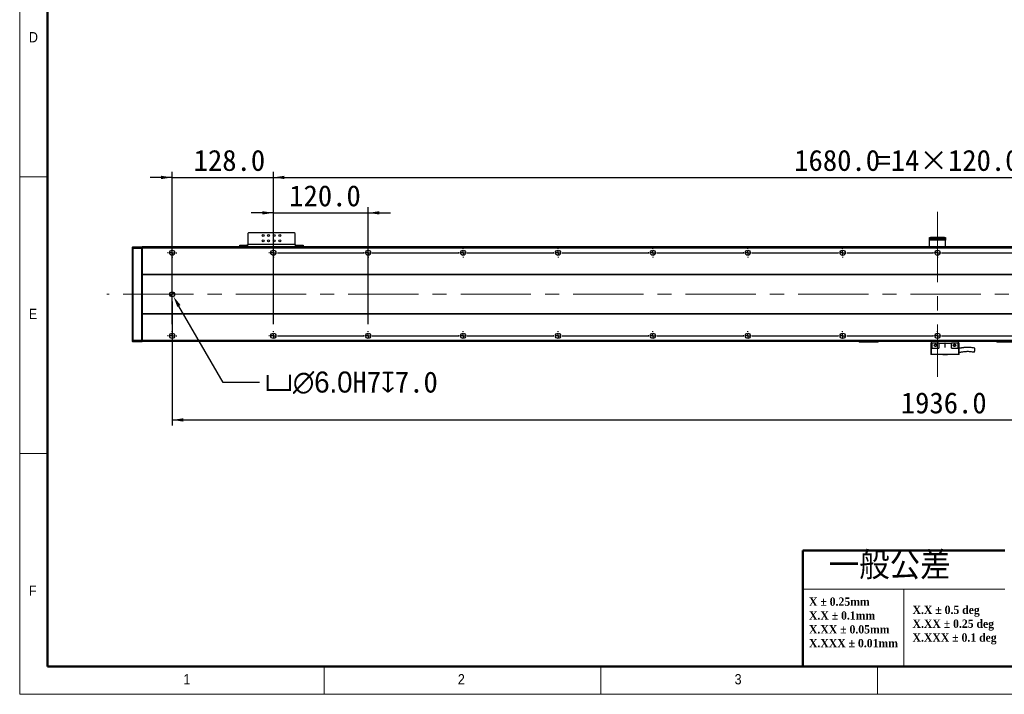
# Model space of a CAD drawing. Header units: millimetres. Extents: x 35 to 2905, y 35 to 2044.
# Tile 1 of 6: x 35 to 1280, y 35 to 888. Entities that reach past the tile are written whole.
import ezdxf

# ---------------------------------------------------------------- set-up
doc = ezdxf.new("R2010")
doc.units = ezdxf.units.MM
doc.header["$LTSCALE"] = 7
doc.header["$PDSIZE"] = -1
doc.linetypes.add('CENTERX2', pattern=[20.32, 12.7, -2.54, 2.54, -2.54])
doc.layers.add('DIMNS', color=7, linetype='Continuous')
doc.styles.add('SLDTEXTSTYLE1', font='Gothic.ttf', dxfattribs={"width": 0.913})
doc.styles.add('SLDTEXTSTYLE2', font='timesbd.ttf', dxfattribs={"width": 0.933})
doc.styles.add('SLDTEXTSTYLE4', font='txt', dxfattribs={"bigfont": 'bigfont'})
doc.styles.add('SLDTEXTSTYLE8', font='txt')
doc.dimstyles.new('SLDDIMSTYLE0', dxfattribs={"dimtxt": 26.6, "dimasz": 14, "dimexe": 0, "dimexo": 0.0625, "dimgap": 6.65, "dimtad": 2, "dimdec": 1, "dimrnd": 1e-09, "dimzin": 4, "dimdsep": 46, "dimtxsty": 'SLDTEXTSTYLE8', "dimsah": 1, "dimcen": 0.09, "dimadec": 0, "dimazin": 1, "dimtfac": 1, "dimtdec": 1, "dimtofl": 0, "dimtmove": 0, "dimatfit": 3, "dimfxl": 0, "dimfrac": 2, "dimtolj": 1, "dimtzin": 12, "dimarcsym": 0})
doc.dimstyles.new('SLDDIMSTYLE1', dxfattribs={"dimtxt": 26.6, "dimasz": 14, "dimexe": 0, "dimexo": 0.0625, "dimgap": 6.65, "dimtad": 2, "dimdec": 1, "dimrnd": 1e-09, "dimzin": 4, "dimdsep": 46, "dimtxsty": 'SLDTEXTSTYLE8', "dimsah": 1, "dimcen": 0.09, "dimadec": 0, "dimazin": 1, "dimtfac": 1, "dimtdec": 1, "dimtmove": 0, "dimatfit": 0, "dimfxl": 0, "dimfrac": 2, "dimtolj": 1, "dimtzin": 12, "dimarcsym": 0})
doc.dimstyles.new('SLDDIMSTYLE4', dxfattribs={"dimtxt": 26.6, "dimasz": 14, "dimexe": 0, "dimexo": 0.0625, "dimgap": 6.65, "dimtad": 0, "dimtih": 1, "dimtoh": 1, "dimdec": 1, "dimrnd": 1e-09, "dimzin": 4, "dimdsep": 46, "dimtxsty": 'SLDTEXTSTYLE8', "dimsah": 1, "dimcen": 0, "dimadec": 0, "dimazin": 1, "dimtfac": 1, "dimtdec": 1, "dimtofl": 0, "dimtmove": 0, "dimatfit": 3, "dimfxl": 0, "dimfrac": 2, "dimtolj": 1, "dimtzin": 12, "dimarcsym": 0})

# ---------------------------------------------------------------- blocks, each defined once
blk = doc.blocks.new('SW_NOTE_0')
at = {"color": 0, "linetype": 'Continuous', "lineweight": 0, "char_height": 10.5, "attachment_point": 1, "style": 'SLDTEXTSTYLE2'}
for s, insert in [('X.X ± 0.5 deg', (0, 13.8)), ('X.XX ± 0.25 deg', (0, -3.7)), ('X.XXX ± 0.1 deg', (0, -21.2))]:
    blk.add_mtext(s, dxfattribs=dict(at, insert=insert))
blk = doc.blocks.new('SW_NOTE_1')
at = {"color": 0, "linetype": 'Continuous', "lineweight": 0, "char_height": 10.5, "attachment_point": 1, "style": 'SLDTEXTSTYLE2'}
for s, insert in [('X ± 0.25mm ', (0, 13.8)), ('X.X ± 0.1mm', (0, -3.7))]:
    blk.add_mtext(s, dxfattribs=dict(at, insert=insert))
blk = doc.blocks.new('SW_NOTE_2')
at = {"color": 0, "linetype": 'Continuous', "lineweight": 0, "char_height": 10.5, "attachment_point": 1, "style": 'SLDTEXTSTYLE2'}
for s, insert in [('X.XX ± 0.05mm', (0, 13.8)), ('X.XXX ± 0.01mm', (0, -3.7))]:
    blk.add_mtext(s, dxfattribs=dict(at, insert=insert))
blk = doc.blocks.new('_D_13')
at = {"layer": 'DIMNS'}
for p, q in [((227.9, 532), (227.9, 375)), ((2163.9, 526.4), (2163.9, 375)), ((227.9, 382), (2163.9, 382))]:
    blk.add_line(p, q, dxfattribs=at)
for points in [[(227.9, 382), (241.9, 379.9), (241.9, 384.1)], [(2163.9, 382), (2149.9, 384.1), (2149.9, 379.9)]]:
    blk.add_solid(points, dxfattribs=at)
at = {"layer": 'DIMNS', "insert": (1149.4, 416.9), "char_height": 26.6, "attachment_point": 1, "style": 'SLDTEXTSTYLE8'}
blk.add_mtext('1936.0', dxfattribs=at)
blk = doc.blocks.new('_D_15')
at = {"layer": 'Defpoints', "color": 0}
for p in [(226.4, 543.5), (229.4, 538.3)]:
    blk.add_point(p, dxfattribs=at)
at = {"layer": 'DIMNS', "color": 0, "lineweight": -2}
for p, q in [((292.2, 429.4), (236.4, 526.1)), ((338.4, 429.4), (292.2, 429.4))]:
    blk.add_line(p, q, dxfattribs=at)
at = {"layer": 'DIMNS', "color": 0}
blk.add_solid([(238.4, 527.3), (234.3, 525), (229.4, 538.3)], dxfattribs=at)
at = {"layer": 'DIMNS', "color": 0, "insert": (345.1, 443.2), "char_height": 26.6, "attachment_point": 1, "style": 'SLDTEXTSTYLE8'}
blk.add_mtext('\\A1;{\\fGDT|b0|i0|c134|p2;v\\fMS PGothic|b0|i0|c128|p34;∅6.0}H7{\\fGDT|b0|i0|c134|p2;x}7.0', dxfattribs=at)
blk = doc.blocks.new('_D_18')
at = {"layer": 'DIMNS'}
for p, q in [((355.9, 608.1), (355.9, 695.7)), ((355.9, 688.7), (2035.9, 688.7)), ((2035.9, 608.1), (2035.9, 695.7))]:
    blk.add_line(p, q, dxfattribs=at)
for points in [[(355.9, 688.7), (369.9, 686.6), (369.9, 690.8)], [(2035.9, 688.7), (2021.9, 690.8), (2021.9, 686.6)]]:
    blk.add_solid(points, dxfattribs=at)
at = {"layer": 'DIMNS', "char_height": 26.6, "attachment_point": 1, "style": 'SLDTEXTSTYLE8'}
for s, insert in [('1680.0', (1014.6, 723.6)), ('=14×120.0(PITCH)', (1118.6, 723.6))]:
    blk.add_mtext(s, dxfattribs=dict(at, insert=insert))
blk = doc.blocks.new('_D_19')
at = {"layer": 'DIMNS'}
for p, q in [((227.9, 688.7), (199.9, 688.7)), ((227.9, 503.1), (227.9, 695.7)), ((227.9, 688.7), (355.9, 688.7)), ((355.9, 503.1), (355.9, 695.7)), ((355.9, 688.7), (383.9, 688.7))]:
    blk.add_line(p, q, dxfattribs=at)
for points in [[(227.9, 688.7), (213.9, 690.8), (213.9, 686.6)], [(355.9, 688.7), (369.9, 686.6), (369.9, 690.8)]]:
    blk.add_solid(points, dxfattribs=at)
at = {"layer": 'DIMNS', "insert": (255, 723.6), "char_height": 26.6, "attachment_point": 1, "style": 'SLDTEXTSTYLE8'}
blk.add_mtext('128.0', dxfattribs=at)
blk = doc.blocks.new('_D_21')
at = {"layer": 'DIMNS'}
for p, q in [((355.9, 503.1), (355.9, 650.9)), ((475.9, 503.1), (475.9, 650.9)), ((355.9, 643.9), (327.9, 643.9)), ((355.9, 643.9), (475.9, 643.9)), ((475.9, 643.9), (503.9, 643.9))]:
    blk.add_line(p, q, dxfattribs=at)
for points in [[(355.9, 643.9), (341.9, 646), (341.9, 641.8)], [(475.9, 643.9), (489.9, 641.8), (489.9, 646)]]:
    blk.add_solid(points, dxfattribs=at)
at = {"layer": 'DIMNS', "insert": (375.9, 678.8), "char_height": 26.6, "attachment_point": 1, "style": 'SLDTEXTSTYLE8'}
blk.add_mtext('120.0', dxfattribs=at)
blk = doc.blocks.new('SW_CENTERMARKSYMBOL_1')
at = {"layer": 'DIMNS', "color": 0}
for p, q in [((-5.08, 105), (-5.84, 105)), ((0, 105), (-2.54, 105)), ((0, 110.08), (0, 110.84)), ((0, 105), (0, 107.54)), ((0, 105), (0, 102.46)), ((0, 105), (2.54, 105)), ((0, 99.92), (0, 99.16)), ((5.08, 105), (5.84, 105)), ((242.92, 105), (242.16, 105)), ((248, 105), (245.46, 105)), ((248, 110.08), (248, 110.84)), ((248, 105), (248, 107.54)), ((248, 105), (248, 102.46)), ((248, 105), (250.54, 105)), ((248, 99.92), (248, 99.16)), ((253.08, 105), (253.84, 105)), ((-5.08, 0), (-5.84, 0)), ((0, 0), (-2.54, 0)), ((0, 5.08), (0, 5.84)), ((0, 0), (0, 2.54)), ((0, 0), (0, -2.54)), ((0, 0), (2.54, 0)), ((5.08, 0), (5.84, 0)), ((0, -5.08), (0, -5.84))]:
    blk.add_line(p, q, dxfattribs=at)
blk = doc.blocks.new('SW_CENTERMARKSYMBOL_2')
at = {"layer": 'DIMNS', "color": 0}
for p, q in [((-125.08, 0), (-125.84, 0)), ((-120, 0), (-122.54, 0)), ((-120, 5.08), (-120, 5.84)), ((-120, 0), (-120, 2.54)), ((-120, 0), (-120, -2.54)), ((-120, 0), (-117.46, 0)), ((-114.92, 0), (-5.08, 0)), ((-5.08, 0), (-5.84, 0)), ((0, 0), (-2.54, 0)), ((0, 0), (-2.54, 0)), ((0, 5.08), (0, 5.84)), ((0, 0), (0, 2.54)), ((0, 0), (0, 2.54)), ((0, 0), (0, -2.54)), ((0, 0), (2.54, 0)), ((0, 0), (0, -2.54)), ((0, 0), (2.54, 0)), ((5.08, 0), (5.84, 0)), ((5.08, 0), (114.92, 0)), ((114.92, 0), (114.16, 0)), ((120, 0), (117.46, 0)), ((120, 0), (117.46, 0)), ((120, 0), (117.46, 0)), ((120, 5.08), (120, 5.84)), ((120, 0), (120, 2.54)), ((120, 0), (120, 2.54)), ((120, 0), (120, 2.54)), ((120, 0), (120, -2.54)), ((120, 0), (122.54, 0)), ((120, 0), (120, -2.54)), ((120, 0), (122.54, 0)), ((120, 0), (120, -2.54)), ((120, 0), (122.54, 0)), ((125.08, 0), (125.84, 0)), ((125.08, 0), (234.92, 0)), ((234.92, 0), (234.16, 0)), ((240, 0), (237.46, 0)), ((240, 0), (237.46, 0)), ((240, 0), (237.46, 0)), ((240, 0), (237.46, 0)), ((240, 5.08), (240, 5.84)), ((240, 0), (240, 2.54)), ((240, 0), (240, 2.54)), ((240, 0), (240, 2.54)), ((240, 0), (240, 2.54)), ((240, 0), (240, -2.54)), ((240, 0), (242.54, 0)), ((240, 0), (240, -2.54)), ((240, 0), (242.54, 0)), ((240, 0), (240, -2.54)), ((240, 0), (242.54, 0)), ((240, 0), (240, -2.54)), ((240, 0), (242.54, 0)), ((245.08, 0), (245.84, 0)), ((245.08, 0), (354.92, 0)), ((354.92, 0), (354.16, 0)), ((360, 0), (357.46, 0)), ((360, 0), (357.46, 0)), ((360, 0), (357.46, 0)), ((360, 0), (357.46, 0)), ((360, 0), (357.46, 0)), ((360, 5.08), (360, 5.84)), ((360, 0), (360, 2.54)), ((360, 0), (360, 2.54)), ((360, 0), (360, 2.54)), ((360, 0), (360, 2.54)), ((360, 0), (360, 2.54)), ((360, 0), (360, -2.54)), ((360, 0), (362.54, 0)), ((360, 0), (360, -2.54)), ((360, 0), (362.54, 0)), ((360, 0), (360, -2.54)), ((360, 0), (362.54, 0)), ((360, 0), (360, -2.54)), ((360, 0), (362.54, 0)), ((360, 0), (360, -2.54)), ((360, 0), (362.54, 0)), ((365.08, 0), (365.84, 0)), ((365.08, 0), (474.92, 0)), ((474.92, 0), (474.16, 0)), ((480, 0), (477.46, 0)), ((480, 0), (477.46, 0)), ((480, 0), (477.46, 0)), ((480, 0), (477.46, 0)), ((480, 0), (477.46, 0)), ((480, 0), (477.46, 0)), ((480, 5.08), (480, 5.84)), ((480, 0), (480, 2.54)), ((480, 0), (480, 2.54)), ((480, 0), (480, 2.54)), ((480, 0), (480, 2.54)), ((480, 0), (480, 2.54)), ((480, 0), (480, 2.54)), ((480, 0), (480, -2.54)), ((480, 0), (482.54, 0)), ((480, 0), (480, -2.54)), ((480, 0), (482.54, 0)), ((480, 0), (480, -2.54)), ((480, 0), (482.54, 0)), ((480, 0), (480, -2.54)), ((480, 0), (482.54, 0)), ((480, 0), (480, -2.54)), ((480, 0), (482.54, 0)), ((480, 0), (480, -2.54)), ((480, 0), (482.54, 0)), ((485.08, 0), (485.84, 0)), ((485.08, 0), (594.92, 0)), ((594.92, 0), (594.16, 0)), ((600, 0), (597.46, 0)), ((600, 0), (597.46, 0)), ((600, 0), (597.46, 0)), ((600, 0), (597.46, 0)), ((600, 0), (597.46, 0)), ((600, 0), (597.46, 0)), ((600, 0), (597.46, 0)), ((600, 5.08), (600, 5.84)), ((600, 0), (600, 2.54)), ((600, 0), (600, 2.54)), ((600, 0), (600, 2.54)), ((600, 0), (600, 2.54)), ((600, 0), (600, 2.54)), ((600, 0), (600, 2.54)), ((600, 0), (600, 2.54)), ((600, 0), (600, -2.54)), ((600, 0), (602.54, 0)), ((600, 0), (600, -2.54)), ((600, 0), (602.54, 0)), ((600, 0), (600, -2.54)), ((600, 0), (602.54, 0)), ((600, 0), (600, -2.54)), ((600, 0), (602.54, 0)), ((600, 0), (600, -2.54)), ((600, 0), (602.54, 0)), ((600, 0), (600, -2.54)), ((600, 0), (602.54, 0)), ((600, 0), (600, -2.54)), ((600, 0), (602.54, 0)), ((605.08, 0), (605.84, 0)), ((605.08, 0), (714.92, 0)), ((714.92, 0), (714.16, 0)), ((720, 0), (717.46, 0)), ((720, 0), (717.46, 0)), ((720, 0), (717.46, 0)), ((720, 0), (717.46, 0)), ((720, 0), (717.46, 0)), ((720, 0), (717.46, 0)), ((720, 0), (717.46, 0)), ((720, 0), (717.46, 0)), ((720, 5.08), (720, 5.84)), ((720, 0), (720, 2.54)), ((720, 0), (720, 2.54)), ((720, 0), (720, 2.54)), ((720, 0), (720, 2.54)), ((720, 0), (720, 2.54)), ((720, 0), (720, 2.54)), ((720, 0), (720, 2.54)), ((720, 0), (720, 2.54)), ((720, 0), (720, -2.54)), ((720, 0), (722.54, 0)), ((720, 0), (720, -2.54)), ((720, 0), (722.54, 0)), ((720, 0), (720, -2.54)), ((720, 0), (722.54, 0)), ((720, 0), (720, -2.54)), ((720, 0), (722.54, 0)), ((720, 0), (720, -2.54)), ((720, 0), (722.54, 0)), ((720, 0), (720, -2.54)), ((720, 0), (722.54, 0)), ((720, 0), (720, -2.54)), ((720, 0), (722.54, 0)), ((720, 0), (720, -2.54)), ((720, 0), (722.54, 0)), ((725.08, 0), (725.84, 0)), ((725.08, 0), (834.92, 0)), ((-120, -5.08), (-120, -5.84)), ((0, -5.08), (0, -5.84)), ((120, -5.08), (120, -5.84)), ((240, -5.08), (240, -5.84)), ((360, -5.08), (360, -5.84)), ((480, -5.08), (480, -5.84)), ((600, -5.08), (600, -5.84)), ((720, -5.08), (720, -5.84))]:
    blk.add_line(p, q, dxfattribs=at)
blk = doc.blocks.new('SW_CENTERMARKSYMBOL_3')
at = {"layer": 'DIMNS', "color": 0}
for p, q in [((-245.08, 0), (-245.84, 0)), ((-240, 0), (-242.54, 0)), ((-240, 5.08), (-240, 5.84)), ((-240, 0), (-240, 2.54)), ((-240, 0), (-240, -2.54)), ((-240, 0), (-237.46, 0)), ((-234.92, 0), (-125.08, 0)), ((-125.08, 0), (-125.84, 0)), ((-120, 0), (-122.54, 0)), ((-120, 0), (-122.54, 0)), ((-120, 5.08), (-120, 5.84)), ((-120, 0), (-120, 2.54)), ((-120, 0), (-120, 2.54)), ((-120, 0), (-120, -2.54)), ((-120, 0), (-117.46, 0)), ((-120, 0), (-120, -2.54)), ((-120, 0), (-117.46, 0)), ((-114.92, 0), (-114.16, 0)), ((-114.92, 0), (-5.08, 0)), ((-5.08, 0), (-5.84, 0)), ((0, 0), (-2.54, 0)), ((0, 0), (-2.54, 0)), ((0, 0), (-2.54, 0)), ((0, 5.08), (0, 5.84)), ((0, 0), (0, 2.54)), ((0, 0), (0, 2.54)), ((0, 0), (0, 2.54)), ((0, 0), (0, -2.54)), ((0, 0), (2.54, 0)), ((0, 0), (0, -2.54)), ((0, 0), (2.54, 0)), ((0, 0), (0, -2.54)), ((0, 0), (2.54, 0)), ((5.08, 0), (5.84, 0)), ((5.08, 0), (114.92, 0)), ((114.92, 0), (114.16, 0)), ((120, 0), (117.46, 0)), ((120, 0), (117.46, 0)), ((120, 0), (117.46, 0)), ((120, 0), (117.46, 0)), ((120, 5.08), (120, 5.84)), ((120, 0), (120, 2.54)), ((120, 0), (120, 2.54)), ((120, 0), (120, 2.54)), ((120, 0), (120, 2.54)), ((120, 0), (120, -2.54)), ((120, 0), (122.54, 0)), ((120, 0), (120, -2.54)), ((120, 0), (122.54, 0)), ((120, 0), (120, -2.54)), ((120, 0), (122.54, 0)), ((120, 0), (120, -2.54)), ((120, 0), (122.54, 0)), ((125.08, 0), (125.84, 0)), ((125.08, 0), (234.92, 0)), ((234.92, 0), (234.16, 0)), ((240, 0), (237.46, 0)), ((240, 0), (237.46, 0)), ((240, 0), (237.46, 0)), ((240, 0), (237.46, 0)), ((240, 0), (237.46, 0)), ((240, 5.08), (240, 5.84)), ((240, 0), (240, 2.54)), ((240, 0), (240, 2.54)), ((240, 0), (240, 2.54)), ((240, 0), (240, 2.54)), ((240, 0), (240, 2.54)), ((240, 0), (240, -2.54)), ((240, 0), (242.54, 0)), ((240, 0), (240, -2.54)), ((240, 0), (242.54, 0)), ((240, 0), (240, -2.54)), ((240, 0), (242.54, 0)), ((240, 0), (240, -2.54)), ((240, 0), (242.54, 0)), ((240, 0), (240, -2.54)), ((240, 0), (242.54, 0)), ((245.08, 0), (245.84, 0)), ((245.08, 0), (354.92, 0)), ((354.92, 0), (354.16, 0)), ((360, 0), (357.46, 0)), ((360, 0), (357.46, 0)), ((360, 0), (357.46, 0)), ((360, 0), (357.46, 0)), ((360, 0), (357.46, 0)), ((360, 0), (357.46, 0)), ((360, 5.08), (360, 5.84)), ((360, 0), (360, 2.54)), ((360, 0), (360, 2.54)), ((360, 0), (360, 2.54)), ((360, 0), (360, 2.54)), ((360, 0), (360, 2.54)), ((360, 0), (360, 2.54)), ((360, 0), (360, -2.54)), ((360, 0), (362.54, 0)), ((360, 0), (360, -2.54)), ((360, 0), (362.54, 0)), ((360, 0), (360, -2.54)), ((360, 0), (362.54, 0)), ((360, 0), (360, -2.54)), ((360, 0), (362.54, 0)), ((360, 0), (360, -2.54)), ((360, 0), (362.54, 0)), ((360, 0), (360, -2.54)), ((360, 0), (362.54, 0)), ((365.08, 0), (365.84, 0)), ((365.08, 0), (474.92, 0)), ((474.92, 0), (474.16, 0)), ((480, 0), (477.46, 0)), ((480, 0), (477.46, 0)), ((480, 0), (477.46, 0)), ((480, 0), (477.46, 0)), ((480, 0), (477.46, 0)), ((480, 0), (477.46, 0)), ((480, 0), (477.46, 0)), ((480, 5.08), (480, 5.84)), ((480, 0), (480, 2.54)), ((480, 0), (480, 2.54)), ((480, 0), (480, 2.54)), ((480, 0), (480, 2.54)), ((480, 0), (480, 2.54)), ((480, 0), (480, 2.54)), ((480, 0), (480, 2.54)), ((480, 0), (480, -2.54)), ((480, 0), (482.54, 0)), ((480, 0), (480, -2.54)), ((480, 0), (482.54, 0)), ((480, 0), (480, -2.54)), ((480, 0), (482.54, 0)), ((480, 0), (480, -2.54)), ((480, 0), (482.54, 0)), ((480, 0), (480, -2.54)), ((480, 0), (482.54, 0)), ((480, 0), (480, -2.54)), ((480, 0), (482.54, 0)), ((480, 0), (480, -2.54)), ((480, 0), (482.54, 0)), ((485.08, 0), (485.84, 0)), ((485.08, 0), (594.92, 0)), ((594.92, 0), (594.16, 0)), ((600, 0), (597.46, 0)), ((600, 0), (597.46, 0)), ((600, 0), (597.46, 0)), ((600, 0), (597.46, 0)), ((600, 0), (597.46, 0)), ((600, 0), (597.46, 0)), ((600, 0), (597.46, 0)), ((600, 0), (597.46, 0)), ((600, 5.08), (600, 5.84)), ((600, 0), (600, 2.54)), ((600, 0), (600, 2.54)), ((600, 0), (600, 2.54)), ((600, 0), (600, 2.54)), ((600, 0), (600, 2.54)), ((600, 0), (600, 2.54)), ((600, 0), (600, 2.54)), ((600, 0), (600, 2.54)), ((600, 0), (600, -2.54)), ((600, 0), (602.54, 0)), ((600, 0), (600, -2.54)), ((600, 0), (602.54, 0)), ((600, 0), (600, -2.54)), ((600, 0), (602.54, 0)), ((600, 0), (600, -2.54)), ((600, 0), (602.54, 0)), ((600, 0), (600, -2.54)), ((600, 0), (602.54, 0)), ((600, 0), (600, -2.54)), ((600, 0), (602.54, 0)), ((600, 0), (600, -2.54)), ((600, 0), (602.54, 0)), ((600, 0), (600, -2.54)), ((600, 0), (602.54, 0)), ((605.08, 0), (605.84, 0)), ((605.08, 0), (714.92, 0)), ((-240, -5.08), (-240, -5.84)), ((-120, -5.08), (-120, -5.84)), ((0, -5.08), (0, -5.84)), ((120, -5.08), (120, -5.84)), ((240, -5.08), (240, -5.84)), ((360, -5.08), (360, -5.84)), ((480, -5.08), (480, -5.84)), ((600, -5.08), (600, -5.84))]:
    blk.add_line(p, q, dxfattribs=at)
blk = doc.blocks.new('SW_DOWELSYMBOL_0')
at = {"linetype": 'Continuous', "lineweight": 18}
h = blk.add_hatch(color=0, dxfattribs=at)
edge = h.paths.add_edge_path(flags=0)
edge.add_arc((0, 0), 3, 180, 270)
edge.add_line((0, -3), (0, 0))
edge.add_line((0, 0), (-3, 0))
h = blk.add_hatch(color=0, dxfattribs=at)
edge = h.paths.add_edge_path(flags=0)
edge.add_arc((0, 0), 3, 0, 90)
edge.add_line((0, 3), (0, 0))
edge.add_line((0, 0), (3, 0))
at = {"layer": 'DIMNS', "color": 0}
blk.add_circle((0, 0), 3, dxfattribs=at)

msp = doc.modelspace()

# ---------------------------------------------------------------- linework, layer by layer
at = {"color": 7, "linetype": 'Continuous', "lineweight": 18}
for p, q in [((35, 2044), (35, 35)), ((70, 2009), (70, 70)), ((35, 689.5), (70, 689.5)), ((70, 339.5), (35, 339.5)), ((1281, 168), (1025.29, 168)), ((1153.14, 168), (1153.14, 70)), ((70, 70), (2870, 70)), ((420, 35), (420, 70)), ((770, 70), (770, 35)), ((861, 70), (2870, 70)), ((1120, 35), (1120, 70)), ((35, 35), (2905, 35))]:
    msp.add_line(p, q, dxfattribs=at)
at = {"color": 7, "linetype": 'Continuous', "lineweight": 50}
for p, q in [((70, 2009), (70, 70)), ((1025.29, 217), (1025.29, 70)), ((1025.29, 217), (1281, 217)), ((70, 70), (2870, 70))]:
    msp.add_line(p, q, dxfattribs=at)
at = {"color": 7, "linetype": 'Continuous', "lineweight": 25}
for p, q in [((324.35, 618.66), (323.35, 617.66)), ((323.35, 617.66), (323.35, 603.86)), ((382.35, 618.66), (324.35, 618.66)), ((383.35, 617.66), (382.35, 618.66)), ((383.35, 603.86), (383.35, 617.66)), ((1185.85, 610.86), (1185.85, 612.86)), ((1185.85, 612.86), (1186.85, 612.86)), ((1186.85, 610.86), (1185.85, 610.86)), ((1185.85, 609.36), (1185.85, 610.86)), ((1186.85, 612.86), (1186.85, 610.86)), ((1204.85, 612.86), (1186.85, 612.86)), ((1204.85, 610.86), (1186.85, 610.86)), ((1204.85, 610.86), (1204.85, 612.86)), ((1204.85, 612.86), (1205.85, 612.86)), ((1205.85, 610.86), (1204.85, 610.86)), ((1205.85, 612.86), (1205.85, 610.86)), ((1205.85, 610.86), (1205.85, 609.36)), ((177.85, 600.56), (178.15, 600.86)), ((177.85, 598.73), (177.85, 600.56)), ((177.85, 598.73), (178.15, 598.86)), ((177.85, 482.98), (177.85, 598.73)), ((178.15, 600.86), (178.15, 598.86)), ((178.15, 600.86), (189.55, 600.86)), ((178.15, 598.86), (178.15, 482.86)), ((189.55, 598.86), (178.15, 598.86)), ((189.55, 598.86), (189.55, 600.86)), ((189.85, 600.56), (189.55, 600.86)), ((189.55, 482.86), (189.55, 598.86)), ((189.85, 598.73), (189.55, 598.86)), ((2201.85, 600.86), (189.85, 600.86)), ((189.85, 600.86), (189.85, 600.56)), ((189.85, 600.56), (189.85, 600.36)), ((2201.85, 600.36), (189.85, 600.36)), ((189.85, 600.36), (189.85, 599.36)), ((2201.85, 599.36), (189.85, 599.36)), ((189.85, 599.36), (189.85, 565.86)), ((313.35, 600.86), (313.35, 602.86)), ((313.35, 602.86), (314.35, 602.86)), ((314.35, 602.86), (314.35, 600.86)), ((314.35, 602.86), (322.35, 602.86)), ((322.35, 602.86), (322.35, 600.86)), ((323.35, 602.86), (322.35, 602.86)), ((383.35, 603.86), (323.35, 603.86)), ((323.35, 600.86), (323.35, 603.86)), ((383.35, 603.86), (383.35, 600.86)), ((384.35, 602.86), (383.35, 602.86)), ((384.35, 602.86), (384.35, 600.86)), ((384.35, 602.86), (392.35, 602.86)), ((392.35, 600.86), (392.35, 602.86)), ((392.35, 602.86), (393.35, 602.86)), ((393.35, 602.86), (393.35, 600.86)), ((1205.85, 609.36), (1185.85, 609.36)), ((1185.85, 600.86), (1185.85, 609.36)), ((1205.85, 600.86), (1205.85, 609.36)), ((2201.85, 565.86), (189.85, 565.86)), ((189.85, 565.86), (189.85, 565.36)), ((2201.85, 565.36), (189.85, 565.36)), ((189.85, 565.36), (189.85, 516.36)), ((2201.85, 516.36), (189.85, 516.36)), ((189.85, 516.36), (189.85, 515.86)), ((2201.85, 515.86), (189.85, 515.86)), ((189.85, 515.86), (189.85, 482.36)), ((177.85, 481.16), (177.85, 482.98)), ((177.85, 482.98), (178.15, 482.86)), ((177.85, 481.16), (178.15, 480.86)), ((178.15, 482.86), (178.15, 480.86)), ((178.15, 482.86), (189.55, 482.86)), ((189.55, 480.86), (178.15, 480.86)), ((189.85, 482.98), (189.55, 482.86)), ((189.55, 480.86), (189.55, 482.86)), ((189.85, 481.16), (189.55, 480.86)), ((2201.85, 482.36), (189.85, 482.36)), ((189.85, 482.36), (189.85, 481.36)), ((189.85, 481.36), (189.85, 481.16)), ((2201.85, 481.36), (189.85, 481.36)), ((315.35, 481.36), (315.35, 481.26)), ((2095.35, 481.26), (315.35, 481.26)), ((315.35, 481.06), (315.35, 481.26)), ((2095.35, 481.06), (315.35, 481.06)), ((1096.85, 480.65), (1096.85, 481.06)), ((1096.85, 480.65), (1097.15, 480.35)), ((1096.85, 480.65), (1097.85, 480.65)), ((1097.98, 480.35), (1097.15, 480.35)), ((1097.85, 481.06), (1097.85, 480.65)), ((1097.98, 480.35), (1097.85, 480.65)), ((1097.85, 480.65), (1119.85, 480.65)), ((1119.73, 480.35), (1097.98, 480.35)), ((1119.73, 480.35), (1119.85, 480.65)), ((1120.55, 480.35), (1119.73, 480.35)), ((1119.85, 480.65), (1119.85, 481.06)), ((1119.85, 480.65), (1120.85, 480.65)), ((1120.55, 480.35), (1120.85, 480.65)), ((1120.85, 481.06), (1120.85, 480.65)), ((1187.35, 478.96), (1187.35, 464.56)), ((1188.55, 478.96), (1187.35, 478.96)), ((1188.35, 478.96), (1188.35, 481.06)), ((1188.55, 478.96), (1188.55, 472.96)), ((1197.35, 478.96), (1188.55, 478.96)), ((1197.35, 478.96), (1197.35, 472.96)), ((1197.35, 478.96), (1205.1, 478.96)), ((1205.6, 478.96), (1205.1, 478.96)), ((1205.1, 478.96), (1205.1, 474.21)), ((1205.6, 478.96), (1213.35, 478.96)), ((1205.6, 474.21), (1205.6, 478.96)), ((1213.35, 472.96), (1213.35, 478.96)), ((1222.15, 478.96), (1213.35, 478.96)), ((1216.73, 477.41), (1216.9, 477.51)), ((1218.36, 477.01), (1218.49, 476.61)), ((1222.15, 472.96), (1222.15, 478.96)), ((1223.35, 478.96), (1222.15, 478.96)), ((1222.35, 478.96), (1222.35, 481.06)), ((1223.35, 464.56), (1223.35, 478.96)), ((1270.85, 480.66), (1270.85, 481.06)), ((1270.85, 480.66), (1271.15, 480.36)), ((1270.85, 480.66), (1271.85, 480.66)), ((1271.98, 480.36), (1271.15, 480.36)), ((1271.85, 481.06), (1271.85, 480.66)), ((1271.98, 480.36), (1271.85, 480.66)), ((1271.85, 480.66), (1293.85, 480.66)), ((1293.73, 480.36), (1271.98, 480.36)), ((1188.35, 464.56), (1187.35, 464.56)), ((1188.55, 472.96), (1188.35, 472.96)), ((1188.35, 464.56), (1188.35, 472.96)), ((1222.35, 464.56), (1188.35, 464.56)), ((1188.55, 472.96), (1197.35, 472.96)), ((1202.35, 464.56), (1202.35, 464.36)), ((1203.04, 464.36), (1202.35, 464.36)), ((1208.35, 464.36), (1203.04, 464.36)), ((1208.35, 464.36), (1208.35, 464.56)), ((1213.35, 472.96), (1222.15, 472.96)), ((1222.35, 472.96), (1222.15, 472.96)), ((1222.35, 472.96), (1222.35, 464.56)), ((1223.35, 464.56), (1222.35, 464.56))]:
    msp.add_line(p, q, dxfattribs=at)
for centre, radius in [((342.85, 615.36), 1.25), ((349.85, 615.36), 1.25), ((356.85, 615.36), 1.25), ((363.85, 615.36), 1.25), ((342.85, 608.36), 1.25), ((349.85, 608.36), 1.25), ((356.85, 608.36), 1.25), ((363.85, 608.36), 1.25), ((227.85, 593.36), 3.3), ((355.85, 593.36), 3.3), ((475.85, 593.36), 3.3), ((595.85, 593.36), 3.3), ((715.85, 593.36), 3.3), ((835.85, 593.36), 3.3), ((955.85, 593.36), 3.3), ((1075.85, 593.36), 3.3), ((1195.85, 593.36), 3.3), ((227.85, 540.86), 3), ((227.85, 488.36), 3.3), ((355.85, 488.36), 3.3), ((475.85, 488.36), 3.3), ((595.85, 488.36), 3.3), ((715.85, 488.36), 3.3), ((835.85, 488.36), 3.3), ((955.85, 488.36), 3.3), ((1075.85, 488.36), 3.3), ((1195.85, 488.36), 3.3), ((1193.35, 476.46), 1.6), ((1217.35, 476.46), 1.6)]:
    msp.add_circle(centre, radius, dxfattribs=at)
msp.add_arc((1205.35, 474.21), 0.25, 180, 0, dxfattribs=at)
for points, knots in [([(1194.49, 476.61), (1194.51, 476.48), (1194.55, 476.22), (1194.44, 475.83), (1194.22, 475.48), (1193.88, 475.22), (1193.47, 475.07), (1193.01, 475.06), (1192.57, 475.19), (1192.34, 475.37), (1192.23, 475.46)], [0, 0, 0, 0, 0.1147377, 0.2305924, 0.3509259, 0.4758245, 0.6054509, 0.7393981, 0.8775419, 1, 1, 1, 1]), ([(1193.33, 477.76), (1193.47, 477.73), (1193.76, 477.68), (1194.11, 477.42), (1194.29, 477.18), (1194.35, 477.03), (1194.36, 477.01)], [0, 0, 0, 0, 0.3223299, 0.6432152, 0.951835, 1, 1, 1, 1]), ([(1217.35, 477.61), (1217.24, 477.6), (1217, 477.58), (1216.69, 477.42), (1216.43, 477.18), (1216.26, 476.87), (1216.19, 476.53), (1216.22, 476.18), (1216.35, 475.85), (1216.58, 475.58), (1216.88, 475.39), (1217.22, 475.3), (1217.57, 475.31), (1217.9, 475.43), (1218.18, 475.64), (1218.39, 475.92), (1218.51, 476.26), (1218.5, 476.49), (1218.49, 476.61)], [0, 0, 0, 0, 0.0625027, 0.1249976, 0.1875006, 0.2499981, 0.3124968, 0.3749961, 0.4374967, 0.4999918, 0.562493, 0.6249992, 0.6874945, 0.7499987, 0.812496, 0.8749996, 0.9374988, 1, 1, 1, 1]), ([(1218.49, 476.61), (1218.51, 476.48), (1218.55, 476.22), (1218.44, 475.83), (1218.22, 475.48), (1217.88, 475.22), (1217.47, 475.07), (1217.01, 475.06), (1216.57, 475.19), (1216.34, 475.37), (1216.23, 475.46)], [0, 0, 0, 0, 0.1147374, 0.2305896, 0.3509276, 0.4758259, 0.6054435, 0.7393903, 0.8775422, 1, 1, 1, 1]), ([(1217.33, 477.76), (1217.47, 477.73), (1217.76, 477.68), (1218.11, 477.42), (1218.29, 477.18), (1218.35, 477.03), (1218.36, 477.01)], [0, 0, 0, 0, 0.3223358, 0.6432086, 0.9518342, 1, 1, 1, 1]), ([(1242.66, 472.75), (1241.69, 472.91), (1239.88, 473.19), (1237.41, 473.58), (1235.36, 473.75), (1233.5, 473.79), (1231.47, 473.71), (1229.64, 473.5), (1228.13, 473.28), (1227.12, 473.13), (1226.07, 472.98), (1225.01, 472.86), (1224.09, 472.78), (1223.54, 472.82), (1223.35, 472.83)], [0, 0, 0, 0, 0.1557752, 0.2907855, 0.3967691, 0.4749895, 0.5735875, 0.7047454, 0.7546869, 0.8070848, 0.8612075, 0.9159527, 0.9704039, 1, 1, 1, 1]), ([(1223.35, 467.84), (1223.59, 467.83), (1224.3, 467.81), (1225.45, 467.9), (1227.13, 468.09), (1228.83, 468.36), (1230.51, 468.59), (1231.96, 468.73), (1233.64, 468.82), (1235.55, 468.76), (1237.59, 468.53), (1239.7, 468.17), (1241.25, 467.94), (1242.09, 467.81)], [0, 0, 0, 0, 0.0368698, 0.1125397, 0.1785183, 0.3028051, 0.3842704, 0.4445307, 0.5302879, 0.6473399, 0.7447489, 0.8603545, 1, 1, 1, 1]), ([(1242.1, 467.85), (1242.13, 467.84), (1242.23, 467.8), (1242.42, 468.07), (1242.64, 468.56), (1242.83, 469.26), (1242.97, 470.07), (1243.04, 470.91), (1243.05, 471.69), (1242.97, 472.3), (1242.84, 472.69), (1242.72, 472.72), (1242.66, 472.73)], [0, 0, 0, 0, 0.05740578, 0.16302771, 0.26646707, 0.36997813, 0.47478885, 0.58158565, 0.69023253, 0.79977657, 0.90881809, 1, 1, 1, 1])]:
    msp.add_open_spline(points, degree=3, knots=knots, dxfattribs=at)
at = {"layer": 'DIMNS', "linetype": 'CENTERX2', "lineweight": 18}
for p, q in [((1195.85, 645.01), (1195.85, 436.71)), ((2246.3, 540.86), (145.4, 540.86))]:
    msp.add_line(p, q, dxfattribs=at)

# ---------------------------------------------------------------- block references
at = {"color": 7, "linetype": 'Continuous', "lineweight": 0}
for name, p in [('SW_NOTE_1', (1033.26, 143.65)), ('SW_NOTE_0', (1164.24, 133.27)), ('SW_NOTE_2', (1033.26, 108.65))]:
    msp.add_blockref(name, p, dxfattribs=at)
at = {"layer": 'DIMNS'}
for name, p in [('SW_CENTERMARKSYMBOL_1', (227.85, 488.36)), ('SW_CENTERMARKSYMBOL_3', (595.85, 593.36)), ('SW_DOWELSYMBOL_0', (227.85, 540.86)), ('SW_CENTERMARKSYMBOL_2', (475.85, 488.36))]:
    msp.add_blockref(name, p, dxfattribs=at)

# ---------------------------------------------------------------- texts
at = {"color": 7, "linetype": 'Continuous', "lineweight": 0, "attachment_point": 1}
for s, insert, char_height, style in [('D', (46.67, 872.52), 12.96, 'SLDTEXTSTYLE1'), ('E', (46.67, 522.52), 12.96, 'SLDTEXTSTYLE1'), ('一般公差', (1058.35, 215.56), 35, 'SLDTEXTSTYLE4'), ('F', (46.67, 172.52), 12.96, 'SLDTEXTSTYLE1'), ('1', (242.08, 60.52), 12.96, 'SLDTEXTSTYLE1'), ('2', (589.17, 60.52), 12.96, 'SLDTEXTSTYLE1'), ('3', (939.17, 60.52), 12.96, 'SLDTEXTSTYLE1')]:
    msp.add_mtext(s, dxfattribs=dict(at, insert=insert, char_height=char_height, style=style))

# ---------------------------------------------------------------- dimensions: what is measured, and where the dimension line sits
at = {"layer": 'DIMNS'}
for base, p1, p2, dimstyle, picture, middle in [((355.85, 688.66), (227.85, 494.2), (355.85, 494.2), 'SLDDIMSTYLE1', '_D_19', (297.41, 688.66)), ((475.85, 643.93), (355.85, 494.2), (475.85, 494.2), 'SLDDIMSTYLE1', '_D_21', (418.24, 643.93)), ((2163.85, 381.96), (227.85, 540.86), (2163.85, 535.32), 'SLDDIMSTYLE0', '_D_13', (1201.37, 381.96))]:
    dim = msp.add_linear_dim(base=base, p1=p1, p2=p2, dimstyle=dimstyle, dxfattribs=at)
    dim.commit()
    dim.dimension.update_dxf_attribs({"geometry": picture, "text_midpoint": middle, "dimtype": 160})
dim = msp.add_linear_dim(base=(2035.85, 688.66), p1=(355.85, 599.2), p2=(2035.85, 599.2), text='<>=14×120.0(PITCH)', dimstyle='SLDDIMSTYLE0', dxfattribs=at)
dim.commit()
dim.dimension.update_dxf_attribs({"geometry": '_D_18', "text_midpoint": (1211.28, 688.66), "dimtype": 160})
dim = msp.add_diameter_dim_2p(p1=(226.35, 543.46), p2=(229.35, 538.26), text='{\\fGDT|b0|i0|c134|p2;v\\fMS PGothic|b0|i0|c128|p34;<>}H7{\\fGDT|b0|i0|c134|p2;x}7.0', dimstyle='SLDDIMSTYLE4', dxfattribs=at)
dim.commit()
dim.dimension.update_dxf_attribs({"geometry": '_D_15', "text_midpoint": (470.46, 429.36), "dimtype": 163})

doc.saveas('drawing.dxf')
